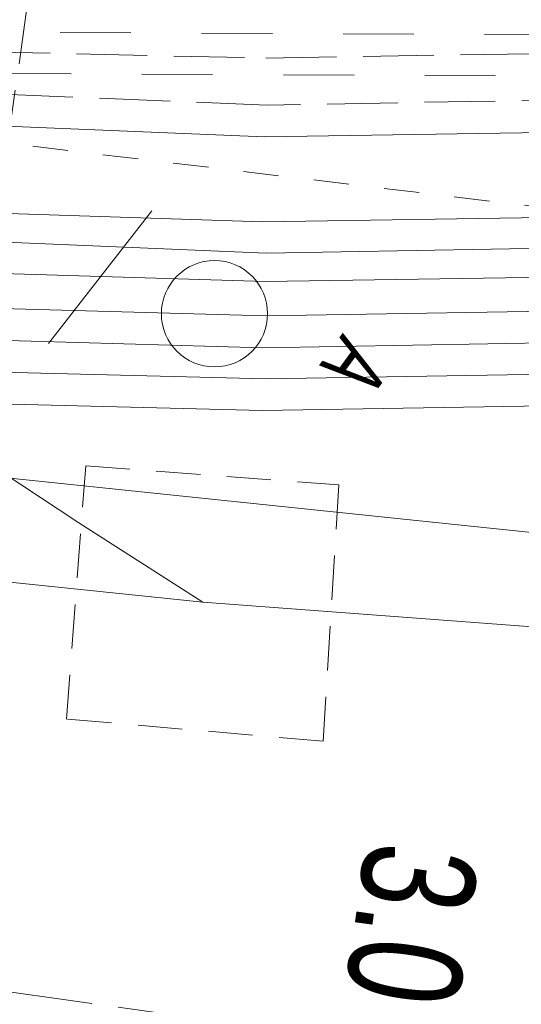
# Model space of a CAD drawing. Header units: metres. Extents: x -740 to 758, y -633 to 854.
# Tile 205 of 256: x -428.9 to -426.54, y 277.04 to 281.67. Entities that reach past the tile are written whole.
import ezdxf

# ---------------------------------------------------------------- set-up
doc = ezdxf.new("R2010")
doc.units = ezdxf.units.M
doc.header["$MEASUREMENT"] = 0
for name, pattern in [('166_166', [0.3328, 0.1664, -0.1664]), ('208_125', [0.3328, 0.208, -0.1248]), ('333_125', [0.4576, 0.3328, -0.1248]), ('333_333', [0.6656, 0.3328, -0.3328]), ('416_125', [0.5408, 0.416, -0.1248])]:
    doc.linetypes.add(name, pattern=pattern)
for name, color, linetype in [('Grundkarte.LOVION', 7, 'Continuous'), ('Strom.LOVION', 7, 'Continuous'), ('StromBemass.LOVION', 7, 'Continuous'), ('Telko.LOVION', 7, 'Continuous'), ('Wasser.LOVION', 7, 'Continuous')]:
    doc.layers.add(name, color=color, linetype=linetype)
doc.styles.add('ERSTELLTER_STIL_1', font='arial.ttf')

msp = doc.modelspace()

# ---------------------------------------------------------------- linework, layer by layer
at = {"layer": 'Grundkarte.LOVION', "color": 253, "linetype": 'Continuous', "lineweight": 18}
msp.add_lwpolyline([(-419.6029, 274.2295), (-420.5512, 274.2551), (-421.5316, 274.307), (-422.8748, 274.4417), (-424.1594, 274.5821), (-425.6254, 274.7638), (-427.0007, 274.9249), (-429.7192, 275.2207), (-430.4333, 275.2691), (-430.1807, 279.6385), (-429.5838, 279.5787), (-426.2097, 279.2288), (-422.0309, 278.8098), (-420.7463, 278.6694), (-419.5581, 278.6082)], dxfattribs=at)
at = {"layer": 'Strom.LOVION', "color": 7, "linetype": '333_125', "lineweight": 13}
msp.add_lwpolyline([(-398.7178, 282.0497), (-398.7563, 281.839), (-399.0812, 281.8368), (-415.6867, 281.4842), (-427.739, 281.2664), (-429.1189, 281.3236), (-430.2175, 281.5265), (-442.9428, 284.7157), (-458.5698, 290.0744), (-458.5152, 290.2718), (-442.8722, 284.9), (-430.179, 281.7372), (-429.0936, 281.5182), (-427.7458, 281.4874), (-415.7067, 281.6891), (-399.1012, 282.0418)], close=True, dxfattribs=at)
at = {"layer": 'Strom.LOVION', "color": 9, "linetype": '333_333', "lineweight": 18}
msp.add_lwpolyline([(-398.9095, 282.0457), (-421.7248, 281.5736), (-429.6349, 281.613), (-450.7017, 287.5925), (-450.7563, 287.3951), (-429.6602, 281.4184), (-421.7209, 281.3819), (-398.9187, 281.8379)], dxfattribs=at)
at = {"layer": 'Strom.LOVION', "color": 194, "linetype": 'Continuous', "lineweight": 18}
for points in [[(-442.9871, 284.5636), (-430.2486, 281.3905), (-429.1339, 281.1743), (-427.7539, 281.1171), (-415.5656, 281.3039), (-399.0158, 281.6215), (-389.708, 281.6449), (-379.9841, 279.2263), (-374.9395, 277.2072), (-372.4362, 274.8806), (-370.1145, 271.8417), (-369.8873, 271.3319)], [(-443.0623, 284.2755), (-430.3577, 280.9956), (-429.227, 280.7662), (-427.7592, 280.7176), (-415.6455, 280.9119), (-398.9815, 281.2702), (-389.7661, 281.1811), (-380.1018, 278.9192), (-375.1525, 276.8169), (-373.0303, 274.9112), (-370.5565, 271.828), (-370.1647, 270.9944)]]:
    msp.add_lwpolyline(points, dxfattribs=at)
at = {"layer": 'Strom.LOVION', "color": 94, "linetype": 'Continuous', "lineweight": 18}
for points in [[(-443.1227, 284.1366), (-430.4181, 280.8567), (-429.2287, 280.6331), (-427.7449, 280.5712), (-415.7512, 280.7833), (-400.0032, 281.1408), (-398.9511, 281.1106), (-395.2018, 282.3639), (-388.0064, 282.0773), (-386.0731, 282.1037), (-384.6767, 281.5753), (-384.431, 281.4811), (-383.6154, 280.9992), (-382.594, 279.6213), (-382.106, 277.9548), (-382.4752, 271.1504)], [(-443.1669, 283.9845), (-430.433, 280.7074), (-429.2437, 280.4838), (-427.7467, 280.4381), (-415.75, 280.6209), (-400.0021, 280.9783), (-398.9368, 280.9643), (-395.1875, 282.2175), (-388.0053, 281.9148), (-386.1042, 281.9677), (-384.7077, 281.4392), (-384.4913, 281.3422), (-383.7079, 280.8867), (-382.7215, 279.5645), (-382.2656, 277.9244), (-382.6376, 271.1493)], [(-443.1951, 283.8192), (-430.4773, 280.5553), (-429.2719, 280.3185), (-427.7455, 280.2756), (-415.7357, 280.4745), (-400.0039, 280.8452), (-398.9064, 280.8047), (-395.1571, 282.0579), (-388.0071, 281.7816), (-386.1323, 281.8024), (-384.7359, 281.2739), (-384.5677, 281.2165), (-383.8135, 280.7582), (-382.8621, 279.4916), (-382.412, 277.9101), (-382.7708, 271.151)], [(-443.2422, 283.6963), (-430.4922, 280.4061), (-429.2868, 280.1693), (-427.7605, 280.1264), (-415.7668, 280.3385), (-400.0028, 280.6827), (-398.8789, 280.6744), (-395.1428, 281.9116), (-388.006, 281.6192), (-386.1473, 281.6531), (-384.6894, 281.1011), (-384.6441, 281.0908), (-383.9221, 280.6589), (-383.0028, 279.4188), (-382.5583, 277.8958), (-382.92, 271.166)], [(-443.2864, 283.5442), (-430.5525, 280.2672), (-429.3018, 280.02), (-427.7462, 279.98), (-415.7364, 280.1789), (-400.0178, 280.5335), (-398.8645, 280.528), (-395.1285, 281.7652), (-388.0049, 281.4567), (-386.1915, 281.501), (-384.7951, 280.9726), (-384.7337, 280.949), (-384.0145, 280.5464), (-383.1303, 279.362), (-382.7047, 277.8815), (-383.0693, 271.181)], [(-443.3335, 283.4214), (-430.5675, 280.1179), (-429.3168, 279.8708), (-427.7612, 279.8308), (-415.7514, 280.0296), (-400.0034, 280.3871), (-398.8342, 280.3684), (-395.0981, 281.6056), (-388.0945, 281.315), (-386.2065, 281.3518), (-384.81, 280.8233), (-384.1202, 280.4179), (-383.2709, 279.2891), (-382.8511, 277.8671), (-383.2317, 271.1799)]]:
    msp.add_lwpolyline(points, dxfattribs=at)
at = {"layer": 'StromBemass.LOVION', "color": 7, "linetype": '416_125', "lineweight": 13}
for points in [[(-429.5115, 277.1769), (-428.1318, 286.947), (-428.053, 287.5015)], [(-430.2766, 277.2942), (-429.5115, 277.1769), (-427.3389, 276.8721), (-423.4735, 276.3338), (-423.279, 276.3085), (-422.6791, 276.2194), (-422.6338, 276.209), (-416.5505, 275.3556), (-416.4305, 275.3377), (-414.5593, 275.0921), (-414.2579, 275.0329), (-412.4613, 274.7948), (-410.4833, 274.5153)]]:
    msp.add_lwpolyline(points, dxfattribs=at)
at = {"layer": 'Telko.LOVION', "color": 1, "linetype": 'Continuous', "lineweight": 18}
for points in [[(-385.6755, 270.6306), (-385.661, 271.2379), (-385.6044, 272.3222), (-387.0705, 274.4695), (-389.2793, 276.9579), (-391.5595, 278.2127), (-396.2754, 279.2886), (-399.3402, 279.1958), (-399.8568, 279.1896), (-402.8929, 278.8041), (-412.1935, 278.1017), (-417.339, 278.1306), (-428.0427, 278.9313), (-430.252, 279.1587), (-440.1408, 281.1474)], [(-428.0427, 278.9313), (-428.6258, 279.3029), (-429.621, 279.9593), (-430.0531, 280.449)]]:
    msp.add_lwpolyline(points, dxfattribs=at)
at = {"layer": 'Telko.LOVION', "color": 7, "linetype": 'Continuous', "lineweight": 13}
msp.add_lwpolyline([(-428.2816, 280.77), (-428.7673, 280.1462)], dxfattribs=at)
at = {"layer": 'Telko.LOVION', "color": 9, "linetype": '208_125', "lineweight": 18}
msp.add_lwpolyline([(-427.4019, 279.4817), (-427.4763, 278.2774), (-428.6834, 278.381), (-428.593, 279.5721)], close=True, dxfattribs=at)
at = {"layer": 'Telko.LOVION', "color": 7, "linetype": 'Continuous', "lineweight": 13}
msp.add_circle((-427.9874, 280.2862), 0.2498, dxfattribs=at)
at = {"layer": 'Wasser.LOVION', "color": 150, "linetype": '166_166', "lineweight": 18}
msp.add_lwpolyline([(-425.7031, 280.697), (-433.9871, 281.69)], dxfattribs=at)

# ---------------------------------------------------------------- texts
at = {"layer": 'StromBemass.LOVION', "color": 7, "linetype": 'Continuous', "lineweight": 13, "insert": (-427.2793, 277.8199), "char_height": 0.533549, "attachment_point": 7, "rotation": 262.0226, "style": 'ERSTELLTER_STIL_1'}
msp.add_mtext('{\\A1;\\W0.71557x;3.0}', dxfattribs=at)
at = {"layer": 'Telko.LOVION', "color": 7, "linetype": 'Continuous', "lineweight": 13, "insert": (-427.3835, 280.1974), "char_height": 0.288853, "attachment_point": 7, "rotation": 233.7851, "style": 'ERSTELLTER_STIL_1'}
msp.add_mtext('{\\A1;\\W0.71030x;A}', dxfattribs=at)

doc.saveas('drawing.dxf')
